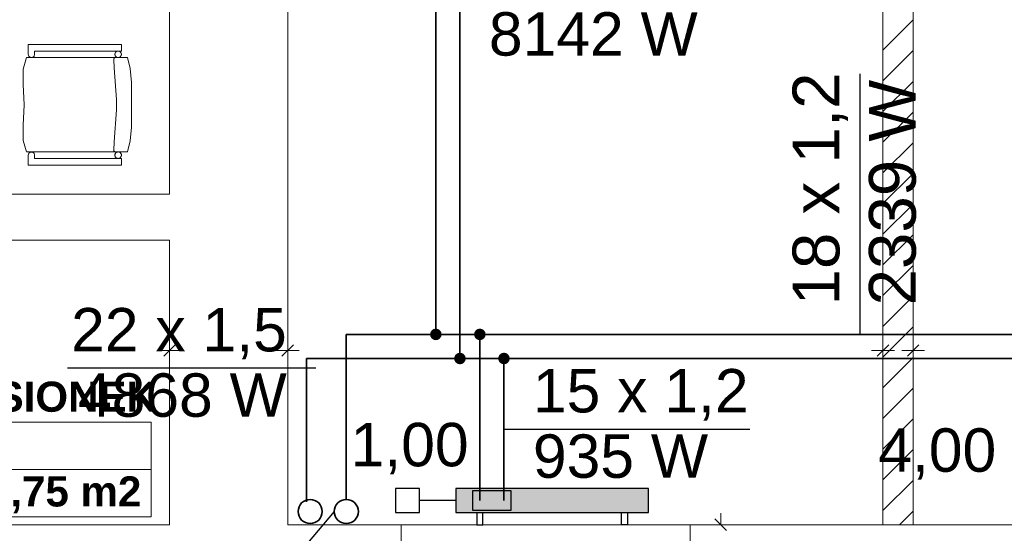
# Model space of a CAD drawing. Header units: millimetres. Extents: x 204754 to 495640, y -178579 to -98814.
# Tile 24 of 179: x 224195 to 228279, y -138755 to -136625. Entities that reach past the tile are written whole.
import ezdxf
from ezdxf import colors
from ezdxf.entities.mleader import LeaderData, LeaderLine
from ezdxf.enums import TextEntityAlignment as Align
from ezdxf.lldxf.tags import DXFTag
from ezdxf.math import Vec2, Vec3

# ---------------------------------------------------------------- set-up
doc = ezdxf.new("R2010")
doc.units = ezdxf.units.MM
doc.header["$MEASUREMENT"] = 0
doc.layers.get('0').update_dxf_attribs({"color": 252, "lineweight": 5})
for name, color, linetype in [('IS_Armatura_podłączeniowa_grz._dolnozas.', 7, 'SOLID'), ('IS_Armatura_Therm', 7, 'SOLID'), ('IS_Grzejniki_Plan_rzut', 7, 'SOLID'), ('IS_Opisy_działek_Therm', 7, 'SOLID')]:
    doc.layers.add(name, color=color, linetype=linetype)
for name, color, linetype, lineweight in [('IS_opisy', 7, 'Continuous', 35), ('IS_Powrót', 5, 'DASH', 35), ('IS_Text_Armatury_Therm', 7, 'Continuous', 35), ('IS_Zasilanie', 1, 'SOLID', 35), ('Nowe_! NAZWY POM', 252, 'Continuous', 5), ('Nowe_! NAZWY POM_Nr_pióra__19', 252, 'Continuous', 5), ('Nowe_220-A Ściany', 252, 'Continuous', 5), ('Nowe_220-A Ściany_Nr_pióra__93', 252, 'Continuous', 5), ('Nowe_320-W Umeblowanie_Nr_pióra__4', 252, 'Continuous', 5), ('Nowe_Metryczki pomieszczeń ARCHICADa_Nr_pióra__13', 252, 'Continuous', 5), ('Nowe_Nowe_220(1)-A Ściany zewnętrzne_Nr_pióra__57', 252, 'Continuous', 5)]:
    doc.layers.add(name, color=color, linetype=linetype, lineweight=lineweight)
doc.styles.add('GENERATED_STYLE_2', font='arialbd.ttf')
doc.styles.add('Opisowy', font='arial.ttf')
tags = doc.linetypes.add('DASH', pattern=[15, 10, -5]).pattern_tags.tags
tags[6:7] = [DXFTag(74, 4), DXFTag(75, 0), DXFTag(340, '0'), DXFTag(46, 0.0), DXFTag(50, 0.0), DXFTag(44, 0.0), DXFTag(45, 0.0)]
tags[4:5] = [DXFTag(74, 4), DXFTag(75, 0), DXFTag(340, '0'), DXFTag(46, 0.0), DXFTag(50, 0.0), DXFTag(44, 0.0), DXFTag(45, 0.0)]
tags = doc.linetypes.add('SOLID', pattern=[10, 10, 0]).pattern_tags.tags
tags[6:7] = [DXFTag(74, 4), DXFTag(75, 0), DXFTag(340, '0'), DXFTag(46, 0.0), DXFTag(50, 0.0), DXFTag(44, 0.0), DXFTag(45, 0.0)]
tags[4:5] = [DXFTag(74, 4), DXFTag(75, 0), DXFTag(340, '0'), DXFTag(46, 0.0), DXFTag(50, 0.0), DXFTag(44, 0.0), DXFTag(45, 0.0)]

# ---------------------------------------------------------------- blocks, each defined once
blk = doc.blocks.new('PRZEDSIONEK_0.1_38', base_point=(224122.3, -138392.3))
at = {"layer": 'Nowe_Metryczki pomieszczeń ARCHICADa_Nr_pióra__13', "color": 7, "linetype": 'Continuous', "lineweight": 13}
for p, q in [((223503.4, -138294.1), (223503.4, -138686.9)), ((223503.4, -138294.1), (224741.2, -138294.1)), ((224741.2, -138294.1), (224741.2, -138686.9)), ((223503.4, -138490.5), (224741.2, -138490.5)), ((223503.4, -138686.9), (224741.2, -138686.9))]:
    blk.add_line(p, q, dxfattribs=at)
at = {"layer": 'Nowe_Metryczki pomieszczeń ARCHICADa_Nr_pióra__13', "color": 7, "lineweight": 13, "style": 'GENERATED_STYLE_2'}
for tag, p in [('ROOM_NAME', (223503.4, -138126.2)), ('ROOM_NUMBER', (223603.4, -138322.6)), ('ROOM_CALC_AREA', (223603.4, -138519.1))]:
    blk.add_attdef(tag, text='', height=125, dxfattribs=at).set_placement(p, align=Align.TOP_LEFT)
blk = doc.blocks.new('podkład 20251118')
at = {"color": 252, "linetype": 'Continuous', "lineweight": 5}
for p, q in [((224817, -137997.2), (224769.5, -137997.2)), ((224793.2, -138021), (224840.7, -137973.5)), ((224840.7, -137973.5), (224793.2, -138021)), ((224817, -137997.2), (224864.5, -137997.2)), ((225307, -137997.2), (225259.5, -137997.2)), ((225283.2, -138021), (225330.7, -137973.5)), ((225330.7, -137973.5), (225283.2, -138021)), ((225307, -137997.2), (225354.5, -137997.2)), ((227776.2, -137997.2), (227728.7, -137997.2)), ((227752.5, -138021), (227800, -137973.5)), ((227800, -137973.5), (227752.5, -138021)), ((227776.2, -137997.2), (227823.7, -137997.2)), ((227901.2, -137997.2), (227853.7, -137997.2)), ((227877.5, -138021), (227925, -137973.5)), ((227925, -137973.5), (227877.5, -138021)), ((227901.2, -137997.2), (227948.7, -137997.2)), ((227079.2, -138695.8), (227126.7, -138743.3)), ((227102.9, -138719.5), (227102.9, -138672))]:
    blk.add_line(p, q, dxfattribs=at)
at = {"layer": 'Nowe_! NAZWY POM_Nr_pióra__19', "color": 252, "linetype": 'Continuous', "lineweight": 5}
for p, q in [((225307, -134634.5), (225307, -137219.5)), ((227776.2, -138719.5), (227776.2, -134634.5)), ((227901.2, -134634.5), (227901.2, -138719.5)), ((224817, -137349.5), (224817, -135429.5)), ((225307, -137219.5), (225307, -138719.5)), ((221637.3, -137349.5), (224817, -137349.5)), ((224817, -137539.5), (221637, -137539.5)), ((224817, -138719.5), (224817, -137539.5)), ((221637, -138719.5), (224817, -138719.5)), ((225307, -138719.5), (227776.2, -138719.5)), ((227901.2, -138719.5), (233137, -138719.5))]:
    blk.add_line(p, q, dxfattribs=at)
at = {"layer": 'Nowe_220-A Ściany', "color": 252, "linetype": 'Continuous', "lineweight": 5}
for p, q in [((227776.2, -136751.5), (227901.2, -136626.5)), ((227776.2, -136878.7), (227901.2, -136753.7)), ((227776.2, -137006), (227901.2, -136881)), ((227776.2, -137133.3), (227901.2, -137008.3)), ((227776.2, -137260.6), (227901.2, -137135.6)), ((227776.2, -137387.9), (227901.2, -137262.9)), ((227776.2, -137515.1), (227901.2, -137390.1)), ((227776.2, -137642.4), (227901.2, -137517.4)), ((227776.2, -137769.7), (227901.2, -137644.7)), ((227776.2, -137897), (227901.2, -137772)), ((227776.2, -138024.3), (227901.2, -137899.3)), ((227776.2, -138151.5), (227901.2, -138026.5)), ((227776.2, -138278.8), (227901.2, -138153.8)), ((227776.2, -138406.1), (227901.2, -138281.1)), ((227776.2, -138533.4), (227901.2, -138408.4)), ((227776.2, -138660.7), (227901.2, -138535.7)), ((227844.6, -138719.5), (227901.2, -138662.9))]:
    blk.add_line(p, q, dxfattribs=at)
at = {"layer": 'Nowe_220-A Ściany_Nr_pióra__93', "color": 252, "linetype": 'Continuous', "lineweight": 5}
for p, q in [((227776.2, -134634.5), (227776.2, -138719.5)), ((227901.2, -138719.5), (227901.2, -134634.5)), ((227776.2, -138719.5), (227901.2, -138719.5))]:
    blk.add_line(p, q, dxfattribs=at)
at = {"layer": 'Nowe_320-W Umeblowanie_Nr_pióra__4', "color": 252, "linetype": 'Continuous', "lineweight": 5}
for p, q in [((224230.6, -136768.9), (224230.6, -136728)), ((224230.6, -136728), (224617, -136728)), ((224230.6, -136768.9), (224230.6, -136728)), ((224230.6, -136728), (224617, -136728)), ((224617, -136728), (224617, -136755.3)), ((224617, -136728), (224617, -136755.3)), ((224209.8, -136829.8), (224223.5, -136782.6)), ((224209.8, -136829.8), (224223.5, -136782.6)), ((224223.5, -136782.6), (224642.7, -136782.6)), ((224223.5, -136782.6), (224642.7, -136782.6)), ((224232.7, -136776.9), (224230.6, -136768.9)), ((224232.7, -136776.9), (224230.6, -136768.9)), ((224239.5, -136781.9), (224232.7, -136776.9)), ((224239.5, -136781.9), (224232.7, -136776.9)), ((224247.8, -136781.9), (224239.5, -136781.9)), ((224247.8, -136781.9), (224239.5, -136781.9)), ((224254.6, -136776.9), (224247.8, -136781.9)), ((224254.6, -136776.9), (224247.8, -136781.9)), ((224257.2, -136768.9), (224254.6, -136776.9)), ((224257.2, -136768.9), (224254.6, -136776.9)), ((224257.2, -136755.3), (224257.2, -136768.9)), ((224617, -136755.3), (224257.2, -136755.3)), ((224257.2, -136755.3), (224257.2, -136768.9)), ((224617, -136755.3), (224257.2, -136755.3)), ((224589.7, -136783.2), (224588.6, -136783.8)), ((224590, -136768.9), (224590.2, -136766.6)), ((224590.2, -136771.3), (224590, -136768.9)), ((224590.2, -136766.6), (224590.8, -136764.3)), ((224590.8, -136773.6), (224590.2, -136771.3)), ((224590.8, -136764.3), (224591.8, -136762.1)), ((224591.8, -136775.7), (224590.8, -136773.6)), ((224591.8, -136762.1), (224593.2, -136760.2)), ((224593.2, -136777.7), (224591.8, -136775.7)), ((224593.2, -136760.2), (224594.8, -136758.5)), ((224594.8, -136779.4), (224593.2, -136777.7)), ((224594.8, -136758.5), (224596.8, -136757.1)), ((224596.8, -136780.7), (224594.8, -136779.4)), ((224596.8, -136757.1), (224598.9, -136756.1)), ((224598.9, -136781.7), (224596.8, -136780.7)), ((224598.9, -136756.1), (224601.2, -136755.5)), ((224601.2, -136782.3), (224598.9, -136781.7)), ((224601.2, -136755.5), (224603.5, -136755.3)), ((224603.5, -136782.6), (224601.2, -136782.3)), ((224603.5, -136755.3), (224605.9, -136755.5)), ((224605.9, -136782.3), (224603.5, -136782.6)), ((224605.9, -136755.5), (224608.1, -136756.1)), ((224608.1, -136781.7), (224605.9, -136782.3)), ((224608.1, -136756.1), (224610.3, -136757.1)), ((224610.3, -136780.7), (224608.1, -136781.7)), ((224610.3, -136757.1), (224612.2, -136758.5)), ((224612.2, -136779.4), (224610.3, -136780.7)), ((224612.2, -136758.5), (224613.8, -136760.2)), ((224613.8, -136777.7), (224612.2, -136779.4)), ((224613.8, -136760.2), (224615.2, -136762.1)), ((224615.2, -136775.7), (224613.8, -136777.7)), ((224615.2, -136762.1), (224616.2, -136764.3)), ((224616.2, -136773.6), (224615.2, -136775.7)), ((224616.2, -136764.3), (224616.8, -136766.6)), ((224616.8, -136771.3), (224616.2, -136773.6)), ((224616.8, -136766.6), (224617, -136768.9)), ((224617, -136768.9), (224616.8, -136771.3)), ((224642.7, -136782.6), (224654.1, -136828.3)), ((224642.7, -136782.6), (224654.1, -136828.3)), ((224585.7, -136787.9), (224585.5, -136789.2)), ((224585.5, -136789.2), (224585.5, -136789.8)), ((224585.5, -136789.8), (224586.4, -136824.4)), ((224586.2, -136786.7), (224585.7, -136787.9)), ((224586.8, -136785.6), (224586.2, -136786.7)), ((224586.4, -136824.4), (224596.3, -136956.6)), ((224587.6, -136784.7), (224586.8, -136785.6)), ((224588.6, -136783.8), (224587.6, -136784.7)), ((224209.5, -136893.5), (224209.8, -136829.8)), ((224209.5, -136893.5), (224209.8, -136829.8)), ((224654.1, -136828.3), (224658.6, -136885.3)), ((224654.1, -136828.3), (224658.6, -136885.3)), ((224213.3, -136978), (224209.5, -136893.5)), ((224213.3, -136978), (224209.5, -136893.5)), ((224658.6, -136885.3), (224658.6, -136978)), ((224658.6, -136885.3), (224658.6, -136978)), ((224209.5, -137062.5), (224213.3, -136978)), ((224209.5, -137062.5), (224213.3, -136978)), ((224596.3, -136956.6), (224596.3, -136999.4)), ((224658.6, -136978), (224658.6, -137070.8)), ((224658.6, -136978), (224658.6, -137070.8)), ((224596.3, -136999.4), (224586.4, -137131.6)), ((224209.8, -137126.3), (224209.5, -137062.5)), ((224209.8, -137126.3), (224209.5, -137062.5)), ((224658.6, -137070.8), (224654.1, -137127.7)), ((224658.6, -137070.8), (224654.1, -137127.7)), ((224223.5, -137173.5), (224209.8, -137126.3)), ((224223.5, -137173.5), (224209.8, -137126.3)), ((224586.4, -137131.6), (224585.5, -137166.2)), ((224654.1, -137127.7), (224642.7, -137173.5)), ((224654.1, -137127.7), (224642.7, -137173.5)), ((224642.7, -137173.5), (224223.5, -137173.5)), ((224642.7, -137173.5), (224223.5, -137173.5)), ((224230.6, -137187.1), (224232.7, -137179.1)), ((224230.6, -137187.1), (224232.7, -137179.1)), ((224230.6, -137228), (224230.6, -137187.1)), ((224230.6, -137228), (224230.6, -137187.1)), ((224232.7, -137179.1), (224239.5, -137174.1)), ((224232.7, -137179.1), (224239.5, -137174.1)), ((224239.5, -137174.1), (224247.8, -137174.1)), ((224239.5, -137174.1), (224247.8, -137174.1)), ((224247.8, -137174.1), (224254.6, -137179.1)), ((224247.8, -137174.1), (224254.6, -137179.1)), ((224254.6, -137179.1), (224257.2, -137187.1)), ((224254.6, -137179.1), (224257.2, -137187.1)), ((224257.2, -137187.1), (224257.2, -137200.7)), ((224257.2, -137187.1), (224257.2, -137200.7)), ((224585.5, -137166.2), (224585.5, -137166.8)), ((224585.5, -137166.8), (224585.7, -137168.1)), ((224585.7, -137168.1), (224586.2, -137169.3)), ((224586.2, -137169.3), (224586.8, -137170.4)), ((224586.8, -137170.4), (224587.6, -137171.4)), ((224587.6, -137171.4), (224588.6, -137172.2)), ((224588.6, -137172.2), (224589.7, -137172.8)), ((224589.7, -137172.8), (224590.8, -137173.2)), ((224590, -137187.1), (224590.2, -137184.7)), ((224590.2, -137189.5), (224590, -137187.1)), ((224590.2, -137184.7), (224590.8, -137182.4)), ((224590.8, -137191.8), (224590.2, -137189.5)), ((224590.8, -137173.2), (224592.1, -137173.5)), ((224590.8, -137182.4), (224591.8, -137180.3)), ((224591.8, -137193.9), (224590.8, -137191.8)), ((224591.8, -137180.3), (224593.2, -137178.3)), ((224593.2, -137178.3), (224594.8, -137176.7)), ((224594.8, -137176.7), (224596.8, -137175.3)), ((224596.8, -137175.3), (224598.9, -137174.3)), ((224598.9, -137174.3), (224601.2, -137173.7)), ((224601.2, -137173.7), (224603.5, -137173.5)), ((224603.5, -137173.5), (224605.9, -137173.7)), ((224605.9, -137173.7), (224608.1, -137174.3)), ((224608.1, -137174.3), (224610.3, -137175.3)), ((224610.3, -137175.3), (224612.2, -137176.7)), ((224612.2, -137176.7), (224613.8, -137178.3)), ((224613.8, -137178.3), (224615.2, -137180.3)), ((224615.2, -137180.3), (224616.2, -137182.4)), ((224616.2, -137191.8), (224615.2, -137193.9)), ((224616.2, -137182.4), (224616.8, -137184.7)), ((224616.8, -137189.5), (224616.2, -137191.8)), ((224616.8, -137184.7), (224617, -137187.1)), ((224617, -137187.1), (224616.8, -137189.5)), ((224617, -137228), (224230.6, -137228)), ((224617, -137228), (224230.6, -137228)), ((224257.2, -137200.7), (224617, -137200.7)), ((224257.2, -137200.7), (224617, -137200.7)), ((224593.2, -137195.9), (224591.8, -137193.9)), ((224594.8, -137197.5), (224593.2, -137195.9)), ((224596.8, -137198.9), (224594.8, -137197.5)), ((224598.9, -137199.9), (224596.8, -137198.9)), ((224601.2, -137200.5), (224598.9, -137199.9)), ((224603.5, -137200.7), (224601.2, -137200.5)), ((224605.9, -137200.5), (224603.5, -137200.7)), ((224608.1, -137199.9), (224605.9, -137200.5)), ((224610.3, -137198.9), (224608.1, -137199.9)), ((224612.2, -137197.5), (224610.3, -137198.9)), ((224613.8, -137195.9), (224612.2, -137197.5)), ((224615.2, -137193.9), (224613.8, -137195.9)), ((224617, -137200.7), (224617, -137228)), ((224617, -137200.7), (224617, -137228))]:
    blk.add_line(p, q, dxfattribs=at)
at = {"layer": 'Nowe_320-W Umeblowanie_Nr_pióra__4', "color": 252, "linetype": 'Continuous', "lineweight": 5, "extrusion": (0, 0, -1)}
for centre, start_param, end_param in [((224603.5, -136768.9), -1.570796, 1.570796), ((224603.5, -136768.9), 1.570796, 4.712389), ((224603.5, -137187.1), -1.570796, 1.570796), ((224603.5, -137187.1), 1.570796, 4.712389)]:
    blk.add_ellipse(centre, major_axis=(0, 13.6), ratio=0.989604, start_param=start_param, end_param=end_param, dxfattribs=at)
at = {"layer": 'Nowe_Nowe_220(1)-A Ściany zewnętrzne_Nr_pióra__57', "color": 252, "linetype": 'Continuous', "lineweight": 5}
for p, q in [((225307, -138719.5), (225307, -133449.5)), ((224817, -137349.5), (224817, -135369.5)), ((221637, -137349.5), (224817, -137349.5)), ((221637, -137539.5), (224817, -137539.5)), ((224817, -138719.5), (224817, -137539.5)), ((221637, -138719.5), (224817, -138719.5)), ((225307, -138719.5), (229917, -138719.5)), ((225777, -139419.5), (225777, -138719.5)), ((225777, -139419.5), (225777, -138719.5)), ((226977, -139419.5), (226977, -138719.5))]:
    blk.add_line(p, q, dxfattribs=at)
at = {"layer": 'Nowe_! NAZWY POM', "color": 7, "linetype": 'Continuous', "lineweight": 13}
blk.add_blockref('PRZEDSIONEK_0.1_38', (224122.3, -138392.3), dxfattribs=at).add_auto_attribs({'ROOM_NAME': 'PRZEDSIONEK', 'ROOM_NUMBER': '0.1', 'ROOM_CALC_AREA': 'pow: 3,75 m2'})
blk = doc.blocks.new('_None')

msp = doc.modelspace()

# ---------------------------------------------------------------- hatches: boundary and pattern name
at = {"layer": 'IS_Grzejniki_Plan_rzut', "ltscale": 10}
msp.add_hatch(color=8, dxfattribs=at).paths.add_polyline_path([(226004, -138669.5), (226804, -138669.5), (226804, -138569.5), (226004, -138569.5)])
at = {"layer": 'IS_Opisy_działek_Therm'}
h = msp.add_hatch(color=1, dxfattribs=at)
edge = h.paths.add_edge_path()
edge.add_arc((226021.4, -138030.4), 24, 0, 360)
at = {"layer": 'IS_Powrót'}
h = msp.add_hatch(color=256, dxfattribs=at)
edge = h.paths.add_edge_path()
edge.add_arc((225921.4, -137930.4), 24, 0, 360)
h = msp.add_hatch(color=256, dxfattribs=at)
edge = h.paths.add_edge_path()
edge.add_arc((226104, -137930.4), 24, 0, 360)
at = {"layer": 'IS_Zasilanie'}
h = msp.add_hatch(color=256, dxfattribs=at)
edge = h.paths.add_edge_path()
edge.add_arc((226204, -138030.4), 24, 0, 360)

# ---------------------------------------------------------------- linework, layer by layer
at = {"layer": 'IS_Armatura_podłączeniowa_grz._dolnozas.', "ltscale": 10}
for p, q in [((226234, -138579.5), (226074, -138579.5)), ((226074, -138579.5), (226074, -138659.5)), ((226234, -138659.5), (226234, -138579.5)), ((226074, -138659.5), (226234, -138659.5)), ((226074, -138659.5), (226074, -138659.5))]:
    msp.add_line(p, q, dxfattribs=at)
at = {"layer": 'IS_Armatura_Therm', "ltscale": 10}
for p, q in [((225854, -138569.5), (225754, -138569.5)), ((225754, -138569.5), (225754, -138669.5)), ((225854, -138669.5), (225854, -138569.5)), ((226004, -138619.5), (225854, -138619.5)), ((225754, -138669.5), (225854, -138669.5))]:
    msp.add_line(p, q, dxfattribs=at)
at = {"layer": 'IS_Grzejniki_Plan_rzut', "ltscale": 10}
for p, q in [((226804, -138569.5), (226004, -138569.5)), ((226004, -138569.5), (226004, -138669.5)), ((226804, -138669.5), (226804, -138569.5)), ((226004, -138669.5), (226804, -138669.5)), ((226004, -138669.5), (226004, -138669.5)), ((226091.5, -138669.5), (226091.5, -138719.5)), ((226116.5, -138719.5), (226116.5, -138669.5)), ((226691.5, -138719.5), (226691.5, -138669.5)), ((226716.5, -138669.5), (226716.5, -138719.5)), ((226091.5, -138719.5), (226116.5, -138719.5)), ((226716.5, -138719.5), (226691.5, -138719.5))]:
    msp.add_line(p, q, dxfattribs=at)
at = {"layer": 'IS_Opisy_działek_Therm', "ltscale": 10}
for p, q in [((227682, -137930.4), (227682, -136850.4)), ((225423.1, -138070.4), (224393.1, -138070.4)), ((226204, -138323.5), (227224, -138323.5))]:
    msp.add_line(p, q, dxfattribs=at)
at = {"layer": 'IS_Powrót', "ltscale": 10}
for p, q in [((225921.4, -134187), (225921.4, -137930.4)), ((225921.4, -137930.4), (225550, -137930.4)), ((225550, -137930.4), (225550, -138614.9)), ((225921.4, -137930.4), (226104, -137930.4)), ((226104, -138619.5), (226104, -137930.4)), ((226104, -137930.4), (228696, -137930.4))]:
    msp.add_line(p, q, dxfattribs=at)
msp.add_circle((225550, -138664.9), 50, dxfattribs=at)
at = {"layer": 'IS_Zasilanie', "ltscale": 10}
for p, q in [((226021.4, -134087), (226021.4, -138030.4)), ((226021.4, -138030.4), (225385.1, -138030.4)), ((225385.1, -138030.4), (225385.1, -138625.1)), ((226021.4, -138030.4), (226204, -138030.4)), ((226204, -138619.5), (226204, -138030.4)), ((226204, -138030.4), (228796, -138030.4))]:
    msp.add_line(p, q, dxfattribs=at)
msp.add_circle((225400, -138664.9), 50, dxfattribs=at)

# ---------------------------------------------------------------- block references
msp.add_blockref('podkład 20251118', (0, 0))

# ---------------------------------------------------------------- texts
at = {"layer": 'IS_Opisy_działek_Therm', "ltscale": 10, "char_height": 180}
for s, insert, attachment_point in [('\\fArial|b0|i0;8142 W', (226141.4, -136594.4), 1), ('\\fArial|b0|i0;22 x 1,5', (225303.1, -138034.4), 9), ('\\fArial|b0|i0;4868 W', (225303.1, -138092), 3), ('\\fArial|b0|i0;15 x 1,2', (226324, -138287.5), 7), ('\\fArial|b0|i0;935 W', (226324, -138345.1), 1)]:
    msp.add_mtext(s, dxfattribs=dict(at, insert=insert, attachment_point=attachment_point))
at = {"layer": 'IS_Opisy_działek_Therm', "ltscale": 10, "char_height": 194.4, "rotation": 90}
for s, insert, attachment_point in [('\\fArial|b0|i0;18 x 1,2', (227631.6, -137810.4), 7), ('\\fArial|b0|i0;2339 W', (227718, -137810.4), 1)]:
    msp.add_mtext(s, dxfattribs=dict(at, insert=insert, attachment_point=attachment_point))
at = {"layer": 'IS_Text_Armatury_Therm', "linetype": 'SOLID', "ltscale": 10, "char_height": 180, "attachment_point": 9}
for s, insert in [('\\fArial|b0|i0;1,00  ', (226057.4, -138510.8)), ('\\fArial|b0|i0;4,00  ', (228246, -138533.5))]:
    msp.add_mtext(s, dxfattribs=dict(at, insert=insert))

# ---------------------------------------------------------------- leaders
at = {"layer": 'IS_opisy', "lineweight": 25}
ml = msp.add_multileader_mtext('Standard', dxfattribs=at)
ml.set_content('{\\fArial Narrow|b0|i0|c238|p34;PION CO3\\P%%C 22 x 1,5\\PWyprowadzić na piętro poniżej.}', color=256, style='Opisowy')
ml.set_leader_properties()
ml.set_arrow_properties(name='NONE')
ml.build(insert=Vec2(0, 0))
ml.multileader.update_dxf_attribs({"dogleg_length": 0.1, "arrow_head_size": 8.61})
ctx = ml.context
ctx.base_point, ctx.char_height, ctx.arrow_head_size, ctx.landing_gap_size, ctx.plane_origin = Vec3(222899.4, -139447.4), 168, 8.61, 0.861, Vec3(226872.6, -141280)
notes = []
notes.append((ctx, [(1, (1, 1, 0), (224837.9, -139447.4), (-1, 0), 0.1, [(0, [(225500, -138664.9)], 256, [])])]))
ctx.mtext.insert, ctx.mtext.width, ctx.mtext.flow_direction = Vec3(222900.3, -139338.7), 2253.53, 5
for ctx, leaders in notes:
    for number, flags, end, landing, length, lines in leaders:
        leader = LeaderData()
        leader.index, (leader.has_last_leader_line, leader.has_dogleg_vector, leader.attachment_direction) = number, flags
        leader.last_leader_point, leader.dogleg_vector, leader.dogleg_length = Vec3(end), Vec3(landing), length
        for number, points, colour, breaks in lines:
            line = LeaderLine()
            line.index, line.vertices, line.color, line.breaks = number, Vec3.list(points), colors.encode_raw_color(colour), breaks
            leader.lines.append(line)
        ctx.leaders.append(leader)

doc.saveas('drawing.dxf')
